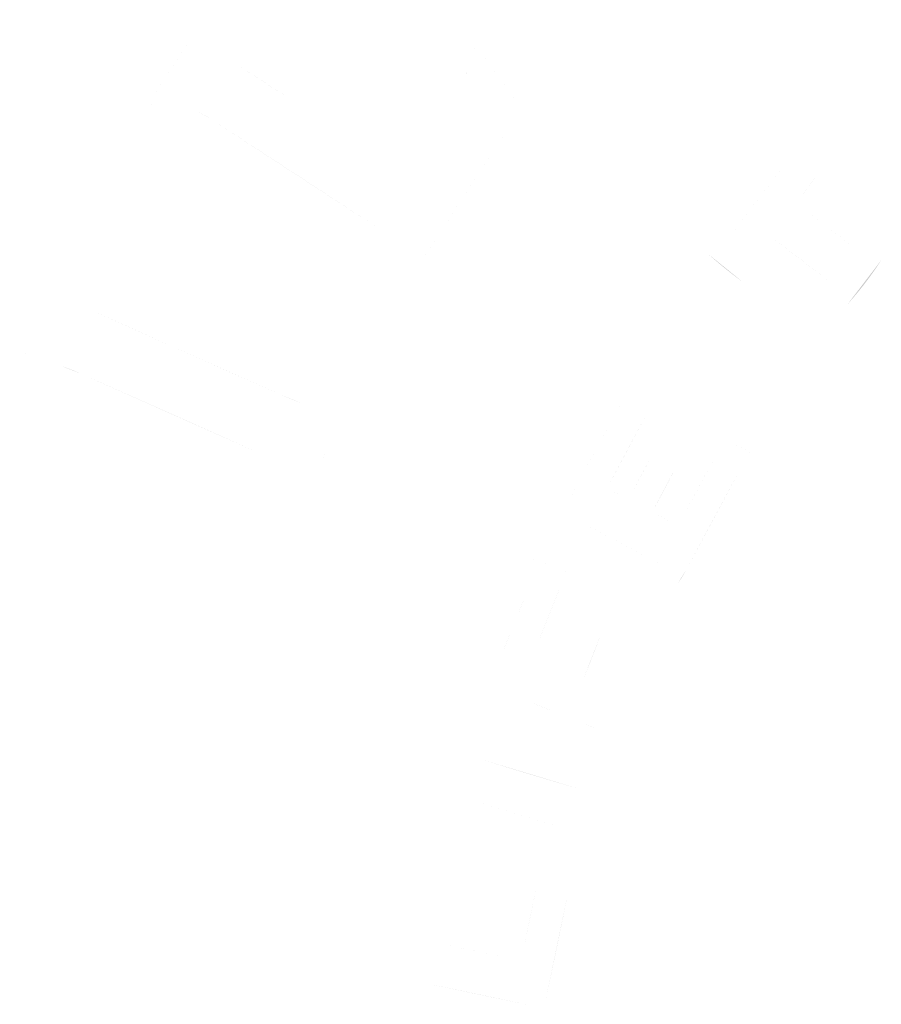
# Model space of a CAD drawing. Header units: inches. Extents: x -5.1 to 19.6, y 0 to 17.7.
# Tile 5 of 25: x 17.969 to 18.297, y 16.978 to 17.353. Entities that reach past the tile are written whole.
import ezdxf

# ---------------------------------------------------------------- set-up
doc = ezdxf.new("R2010")
doc.units = ezdxf.units.IN
doc.header["$MEASUREMENT"] = 0
doc.layers.add('PDF_Solid Fills', color=7, linetype='CONTINUOUS')

msp = doc.modelspace()

# ---------------------------------------------------------------- hatches: boundary and pattern name
at = {"layer": 'PDF_Solid Fills', "transparency": 33554559}
h = msp.add_hatch(color=256, dxfattribs=at)
h.paths.add_polyline_path([(18.13937, 17.33213, 0.005489), (18.13939, 17.34074)], flags=0)
h.paths.add_polyline_path([(18.13939, 17.34074, 0.002817), (18.14373, 17.34199)], flags=0)
h.paths.add_polyline_path([(18.14373, 17.34199, 0.000105), (18.16025, 17.31897)], flags=0)
h.paths.add_polyline_path([(18.16025, 17.31897, 0.000114), (18.11937, 17.25611)], flags=0)
h.paths.add_polyline_path([(18.10537, 17.27365, 0.000917), (18.04191, 17.31497)], flags=0)
h.paths.add_polyline_path([(18.04191, 17.31497, 0.012459), (18.0375, 17.31765)], flags=0)
h.paths.add_polyline_path([(18.02279, 17.31845, 0.004052), (18.01869, 17.32115)], flags=0)
h.paths.add_polyline_path([(18.03919, 17.35272, 0.000312), (18.01869, 17.32115)], flags=0)
h.paths.add_polyline_path([(18.05152, 17.33603, 0.001702), (18.07281, 17.32217)], flags=0)
at = {"layer": 'PDF_Solid Fills', "true_color": 0xffffff, "transparency": 33554559}
h = msp.add_hatch(color=7, dxfattribs=at)
h.paths.add_polyline_path([(18.2315, 17.26346, 0.02602), (18.2447, 17.25281)], flags=0)
h.paths.add_polyline_path([(18.26325, 17.30081, 0.000227), (18.23781, 17.26765)], flags=0)
h.paths.add_polyline_path([(18.26581, 17.30779, 0.000176), (18.27891, 17.29775)], flags=0)
h.paths.add_polyline_path([(18.266, 17.28421, 0.002927), (18.27308, 17.29356)], flags=0)
h.paths.add_polyline_path([(18.291, 17.26292, 0.000327), (18.26791, 17.28067)], flags=0)
h.paths.add_polyline_path([(18.2847, 17.24435, 0.039424), (18.2975, 17.2611)], flags=0)
h.paths.add_polyline_path([(18.25523, 17.27021, 0.001118), (18.2807, 17.25073)], flags=0)
at = {"layer": 'PDF_Solid Fills', "transparency": 33554559}
h = msp.add_hatch(color=256, dxfattribs=at)
h.paths.add_polyline_path([(17.99716, 17.24181, 0.001516), (18.02673, 17.22848)], flags=0)
h.paths.add_polyline_path([(18.02673, 17.22848, 0.000758), (18.06881, 17.20977)], flags=0)
h.paths.add_polyline_path([(18.06881, 17.20977, 0.014948), (18.0771, 17.20646)], flags=0)
h.paths.add_polyline_path([(18.094, 17.20592, 0.000086), (18.07887, 17.17192)], flags=0)
h.paths.add_polyline_path([(18.05987, 17.18785, 0.001333), (17.99248, 17.2179)], flags=0)
h.paths.add_polyline_path([(17.99248, 17.2179, 0.026273), (17.98548, 17.22062)], flags=0)
h.paths.add_polyline_path([(17.98454, 17.25467, 0.000042), (17.96931, 17.22042)], flags=0)
at = {"layer": 'PDF_Solid Fills', "true_color": 0xffffff, "transparency": 33554559}
h = msp.add_hatch(color=7, dxfattribs=at)
h.paths.add_polyline_path([(18.21025, 17.16516, 0.006364), (18.21883, 17.18131)], flags=0)
h.paths.add_polyline_path([(18.21964, 17.15995, 0.001134), (18.21025, 17.16516)], flags=0)
h.paths.add_polyline_path([(18.22181, 17.1631, 0.001105), (18.23358, 17.18506)], flags=0)
h.paths.add_polyline_path([(18.24833, 17.18743, 0.000224), (18.23518, 17.19451)], flags=0)
h.paths.add_polyline_path([(18.24362, 17.18114, 0.001451), (18.22295, 17.1426)], flags=0)
h.paths.add_polyline_path([(18.22002, 17.13806, 0.047374), (18.22295, 17.1426)], flags=0)
h.paths.add_polyline_path([(18.18298, 17.16141, 0.000386), (18.21452, 17.1446)], flags=0)
h.paths.add_polyline_path([(18.19812, 17.20633, 0.000163), (18.17685, 17.16649)], flags=0)
h.paths.add_polyline_path([(18.1931, 17.17428, 0.002151), (18.20748, 17.20133)], flags=0)
h.paths.add_polyline_path([(18.20081, 17.17001, 0.001048), (18.1931, 17.17428)], flags=0)
h.paths.add_polyline_path([(18.20314, 17.17366, 0.003571), (18.20958, 17.18568)], flags=0)
h = msp.add_hatch(color=7, dxfattribs=at)
h.paths.add_polyline_path([(18.16459, 17.13986, 0.00048), (18.14882, 17.10059)], flags=0)
h.paths.add_polyline_path([(18.16526, 17.14732, 0.016415), (18.16411, 17.14678)], flags=0)
h.paths.add_polyline_path([(18.16526, 17.14732, 0.000377), (18.17966, 17.14151)], flags=0)
h.paths.add_polyline_path([(18.17991, 17.14061, 0.004517), (18.17966, 17.14151)], flags=0)
h.paths.add_polyline_path([(18.16634, 17.11442, 0.00277), (18.17491, 17.13582)], flags=0)
h.paths.add_polyline_path([(18.16468, 17.10959, 0.000326), (18.1737, 17.10592)], flags=0)
h.paths.add_polyline_path([(18.18414, 17.1018, 0.006766), (18.19055, 17.11805)], flags=0)
h.paths.add_polyline_path([(18.18895, 17.08257, 0.00095), (18.15493, 17.0962)], flags=0)
h = msp.add_hatch(color=7, dxfattribs=at)
h.paths.add_polyline_path([(18.18359, 17.03926, 0.000207), (18.19005, 17.06037)], flags=0)
h.paths.add_polyline_path([(18.17745, 17.04433, 0.000403), (18.14201, 17.05512)], flags=0)
h.paths.add_polyline_path([(18.18222, 17.0596, 0.004627), (18.1463, 17.07043)], flags=0)
h.paths.add_polyline_path([(18.18916, 17.06135), (18.19005, 17.06037)], flags=0)
h = msp.add_hatch(color=7, dxfattribs=at)
h.paths.add_polyline_path([(18.16968, 16.97921, 0.00227), (18.1782, 17.02017)], flags=0)
h.paths.add_polyline_path([(18.12491, 16.98536, 0.002095), (18.16212, 16.97752)], flags=0)
h.paths.add_polyline_path([(18.15743, 16.99486, 0.000404), (18.12798, 17.00092)], flags=0)
h.paths.add_polyline_path([(18.1662, 17.0224, 0.001879), (18.16123, 16.99848)], flags=0)

doc.saveas('drawing.dxf')
